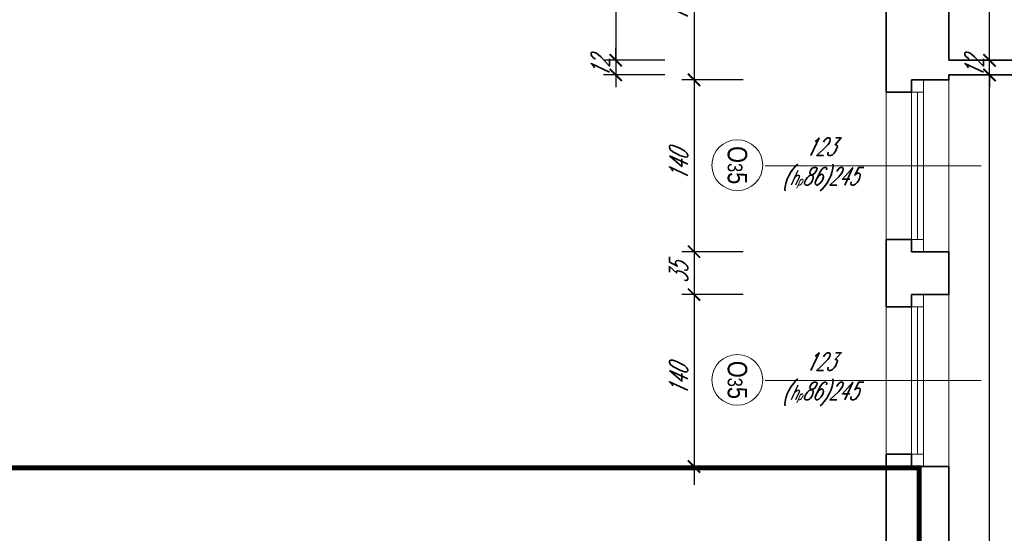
# Model space of a CAD drawing. Header units: millimetres. Extents: x 402 to 79005, y -7782 to 89952.
# Tile 130 of 256: x 26071 to 26873, y 23076 to 23495. Entities that reach past the tile are written whole.
import ezdxf

# ---------------------------------------------------------------- set-up
doc = ezdxf.new("R2010")
doc.units = ezdxf.units.MM
doc.header["$LTSCALE"] = 10
doc.linetypes.add('DASHED', pattern=[19.05, 12.7, -6.35])
doc.layers.get('0').update_dxf_attribs({"lineweight": 0})
doc.layers.get('Defpoints').update_dxf_attribs({"color": 253})
for name, color, linetype, lineweight in [('01 parter - ściany', 253, 'Continuous', 35), ('03-01_okna', 253, 'Continuous', 15), ('04-1_widok', 253, 'Continuous', 5), ('05-01_wymiary', 253, 'Continuous', 5), ('05-03_opis', 253, 'Continuous', 5), ('0_A_GRANICA OPRACOWANIA', 1, 'Continuous', 0)]:
    doc.layers.add(name, color=color, linetype=linetype, lineweight=lineweight)
doc.styles.add('ariel', font='ARIAL.TTF', dxfattribs={"width": 0.8})
doc.styles.add('ariel_wym', font='simplex.shx', dxfattribs={"width": 0.65, "oblique": 25})
doc.dimstyles.new('ariel 50', dxfattribs={"dimtxt": 15, "dimasz": 10, "dimexe": 10, "dimexo": 0, "dimgap": 5, "dimtad": 1, "dimdec": 1, "dimrnd": 0.5, "dimtxsty": 'ariel_wym', "dimblk": 'ARCHTICK', "dimcen": 2.5, "dimdle": 15, "dimazin": 0, "dimtfac": 1, "dimtdec": 1, "dimtix": 1, "dimtmove": 0, "dimatfit": 3, "dimldrblk": 'DOT', "dimfxl": 0, "dimarcsym": 0})
doc.dimstyles.new('ariel 50 wnętrze', dxfattribs={"dimtxt": 15, "dimasz": 10, "dimexe": 10, "dimexo": 0, "dimgap": 5, "dimtad": 1, "dimdec": 1, "dimrnd": 0.5, "dimtxsty": 'ariel_wym', "dimblk": 'ARCHTICK', "dimcen": 2.5, "dimdle": 15, "dimazin": 0, "dimtfac": 1, "dimtdec": 1, "dimtix": 1, "dimtmove": 0, "dimatfit": 3, "dimldrblk": 'DOT', "dimfxl": 0, "dimarcsym": 0})

# ---------------------------------------------------------------- blocks, each defined once
blk = doc.blocks.new('_ArchTick')
at = {"color": 0, "linetype": 'ByBlock', "const_width": 0.15}
blk.add_lwpolyline([(-0.5, -0.5), (0.5, 0.5)], dxfattribs=at)
blk = doc.blocks.new('*D2082')
at = {"layer": '05-01_wymiary', "color": 0, "lineweight": -2}
for p, q in [((26620.43, 23580.69), (26620.43, 23430.69)), ((26660.43, 23565.69), (26610.43, 23565.69)), ((26660.43, 23445.69), (26610.43, 23445.69))]:
    blk.add_line(p, q, dxfattribs=at)
at = {"layer": 'Defpoints', "color": 0}
for p in [(26828, 23565.69), (26620.43, 23445.69), (26828, 23445.69)]:
    blk.add_point(p, dxfattribs=at)
at = {"layer": '05-01_wymiary', "color": 0, "lineweight": -2, "xscale": 10, "yscale": 10, "zscale": 10}
for p, rotation in [((26620.43, 23565.69), 90), ((26620.43, 23445.69), 270)]:
    blk.add_blockref('_ArchTick', p, dxfattribs=dict(at, rotation=rotation))
at = {"layer": '05-01_wymiary', "color": 0, "insert": (26607.93, 23505.69), "char_height": 15, "attachment_point": 5, "rotation": 90, "style": 'ariel_wym'}
blk.add_mtext('120', dxfattribs=at)
blk = doc.blocks.new('_Dot')
at = {"color": 0, "linetype": 'ByBlock', "lineweight": -2}
blk.add_line((-0.5, 0), (-1, 0), dxfattribs=at)
at = {"color": 0, "linetype": 'ByBlock', "const_width": 0.5}
blk.add_lwpolyline([(-0.25, 0, 1), (0.25, 0, 1)], format="xyb", close=True, dxfattribs=at)
blk = doc.blocks.new('*D2083')
at = {"layer": '05-01_wymiary', "color": 0, "lineweight": -2}
for p, q in [((26620.43, 23460.69), (26620.43, 23290.69)), ((26660.43, 23445.69), (26610.43, 23445.69)), ((26660.43, 23305.69), (26610.43, 23305.69))]:
    blk.add_line(p, q, dxfattribs=at)
at = {"layer": 'Defpoints', "color": 0}
for p in [(26828, 23445.69), (26620.43, 23305.69), (26828, 23305.69)]:
    blk.add_point(p, dxfattribs=at)
at = {"layer": '05-01_wymiary', "color": 0, "lineweight": -2, "xscale": 10, "yscale": 10, "zscale": 10}
for p, rotation in [((26620.43, 23445.69), 90), ((26620.43, 23305.69), 270)]:
    blk.add_blockref('_ArchTick', p, dxfattribs=dict(at, rotation=rotation))
at = {"layer": '05-01_wymiary', "color": 0, "insert": (26607.93, 23375.69), "char_height": 15, "attachment_point": 5, "rotation": 90, "style": 'ariel_wym'}
blk.add_mtext('140', dxfattribs=at)
blk = doc.blocks.new('*D2084')
at = {"layer": '05-01_wymiary', "color": 0, "lineweight": -2}
for p, q in [((26620.43, 23320.69), (26620.43, 23255.69)), ((26660.43, 23305.69), (26610.43, 23305.69)), ((26660.43, 23270.69), (26610.43, 23270.69))]:
    blk.add_line(p, q, dxfattribs=at)
at = {"layer": 'Defpoints', "color": 0}
for p in [(26828, 23305.69), (26620.43, 23270.69), (26828, 23270.69)]:
    blk.add_point(p, dxfattribs=at)
at = {"layer": '05-01_wymiary', "color": 0, "lineweight": -2, "xscale": 10, "yscale": 10, "zscale": 10}
for p, rotation in [((26620.43, 23305.69), 90), ((26620.43, 23270.69), 270)]:
    blk.add_blockref('_ArchTick', p, dxfattribs=dict(at, rotation=rotation))
at = {"layer": '05-01_wymiary', "color": 0, "insert": (26607.93, 23288.19), "char_height": 15, "attachment_point": 5, "rotation": 90, "style": 'ariel_wym'}
blk.add_mtext('35', dxfattribs=at)
blk = doc.blocks.new('*D2085')
at = {"layer": '05-01_wymiary', "color": 0, "lineweight": -2}
for p, q in [((26620.43, 23285.69), (26620.43, 23115.69)), ((26660.43, 23270.69), (26610.43, 23270.69)), ((26660.43, 23130.69), (26610.43, 23130.69))]:
    blk.add_line(p, q, dxfattribs=at)
at = {"layer": 'Defpoints', "color": 0}
for p in [(26828, 23270.69), (26620.43, 23130.69), (26828, 23130.69)]:
    blk.add_point(p, dxfattribs=at)
at = {"layer": '05-01_wymiary', "color": 0, "lineweight": -2, "xscale": 10, "yscale": 10, "zscale": 10}
for p, rotation in [((26620.43, 23270.69), 90), ((26620.43, 23130.69), 270)]:
    blk.add_blockref('_ArchTick', p, dxfattribs=dict(at, rotation=rotation))
at = {"layer": '05-01_wymiary', "color": 0, "insert": (26607.93, 23200.69), "char_height": 15, "attachment_point": 5, "rotation": 90, "style": 'ariel_wym'}
blk.add_mtext('140', dxfattribs=at)
blk = doc.blocks.new('*D2088')
at = {"layer": '05-01_wymiary', "color": 0, "lineweight": -2}
for p, q in [((26556.63, 23736.69), (26556.63, 23446.69)), ((26596.63, 23721.69), (26546.63, 23721.69)), ((26596.63, 23461.69), (26546.63, 23461.69))]:
    blk.add_line(p, q, dxfattribs=at)
at = {"layer": 'Defpoints', "color": 0}
for p in [(26828, 23721.69), (26556.63, 23461.69), (26828, 23461.69)]:
    blk.add_point(p, dxfattribs=at)
at = {"layer": '05-01_wymiary', "color": 0, "lineweight": -2, "xscale": 10, "yscale": 10, "zscale": 10}
for p, rotation in [((26556.63, 23721.69), 90), ((26556.63, 23461.69), 270)]:
    blk.add_blockref('_ArchTick', p, dxfattribs=dict(at, rotation=rotation))
at = {"layer": '05-01_wymiary', "color": 0, "insert": (26544.13, 23591.69), "char_height": 15, "attachment_point": 5, "rotation": 90, "style": 'ariel_wym'}
blk.add_mtext('260', dxfattribs=at)
blk = doc.blocks.new('*D2089')
at = {"layer": '05-01_wymiary', "color": 0, "lineweight": -2}
for p, q in [((26556.63, 23461.69), (26556.63, 23471.69)), ((26596.63, 23461.69), (26546.63, 23461.69)), ((26556.63, 23461.69), (26556.63, 23449.69)), ((26596.63, 23449.69), (26546.63, 23449.69)), ((26556.63, 23449.69), (26556.63, 23439.69))]:
    blk.add_line(p, q, dxfattribs=at)
at = {"layer": 'Defpoints', "color": 0}
for p in [(26828, 23461.69), (26556.63, 23449.69), (26828, 23449.69)]:
    blk.add_point(p, dxfattribs=at)
at = {"layer": '05-01_wymiary', "color": 0, "lineweight": -2, "xscale": 10, "yscale": 10, "zscale": 10}
for p, rotation in [((26556.63, 23461.69), 270), ((26556.63, 23449.69), 90)]:
    blk.add_blockref('_ArchTick', p, dxfattribs=dict(at, rotation=rotation))
at = {"layer": '05-01_wymiary', "color": 0, "insert": (26544.13, 23455.69), "char_height": 15, "attachment_point": 5, "rotation": 90, "style": 'ariel_wym'}
blk.add_mtext('12', dxfattribs=at)
blk = doc.blocks.new('*D2049')
at = {"layer": '05-01_wymiary', "color": 0, "lineweight": -2}
for p, q in [((26861.15, 22510.69), (26861.15, 23464.69)), ((26861.15, 23449.69), (26851.15, 23449.69)), ((26861.15, 22525.69), (26851.15, 22525.69))]:
    blk.add_line(p, q, dxfattribs=at)
at = {"layer": 'Defpoints', "color": 0}
for p in [(26861.15, 23449.69), (26861.15, 23449.69), (26861.15, 22525.69)]:
    blk.add_point(p, dxfattribs=at)
at = {"layer": '05-01_wymiary', "color": 0, "lineweight": -2, "xscale": 10, "yscale": 10, "zscale": 10}
for p, rotation in [((26861.15, 23449.69), 90), ((26861.15, 22525.69), 270)]:
    blk.add_blockref('_ArchTick', p, dxfattribs=dict(at, rotation=rotation))
at = {"layer": '05-01_wymiary', "color": 0, "insert": (26848.65, 22987.69), "char_height": 15, "attachment_point": 5, "rotation": 90, "style": 'ariel_wym'}
blk.add_mtext('924', dxfattribs=at)
blk = doc.blocks.new('*D2050')
at = {"layer": '05-01_wymiary', "color": 0, "lineweight": -2}
for p, q in [((26861.15, 23461.69), (26861.15, 23471.69)), ((26861.15, 23461.69), (26851.15, 23461.69)), ((26861.15, 23449.69), (26861.15, 23461.69)), ((26861.15, 23449.69), (26851.15, 23449.69)), ((26861.15, 23449.69), (26861.15, 23439.69))]:
    blk.add_line(p, q, dxfattribs=at)
at = {"layer": 'Defpoints', "color": 0}
for p in [(26861.15, 23461.69), (26861.15, 23461.69), (26861.15, 23449.69)]:
    blk.add_point(p, dxfattribs=at)
at = {"layer": '05-01_wymiary', "color": 0, "lineweight": -2, "xscale": 10, "yscale": 10, "zscale": 10}
for p, rotation in [((26861.15, 23461.69), 270), ((26861.15, 23449.69), 90)]:
    blk.add_blockref('_ArchTick', p, dxfattribs=dict(at, rotation=rotation))
at = {"layer": '05-01_wymiary', "color": 0, "insert": (26848.65, 23455.69), "char_height": 15, "attachment_point": 5, "rotation": 90, "style": 'ariel_wym'}
blk.add_mtext('12', dxfattribs=at)
blk = doc.blocks.new('*D2051')
at = {"layer": '05-01_wymiary', "color": 0, "lineweight": -2}
for p, q in [((26861.15, 23446.69), (26861.15, 23736.69)), ((26861.15, 23721.69), (26851.15, 23721.69)), ((26861.15, 23461.69), (26851.15, 23461.69))]:
    blk.add_line(p, q, dxfattribs=at)
at = {"layer": 'Defpoints', "color": 0}
for p in [(26861.15, 23721.69), (26861.15, 23721.69), (26861.15, 23461.69)]:
    blk.add_point(p, dxfattribs=at)
at = {"layer": '05-01_wymiary', "color": 0, "lineweight": -2, "xscale": 10, "yscale": 10, "zscale": 10}
for p, rotation in [((26861.15, 23721.69), 90), ((26861.15, 23461.69), 270)]:
    blk.add_blockref('_ArchTick', p, dxfattribs=dict(at, rotation=rotation))
at = {"layer": '05-01_wymiary', "color": 0, "insert": (26848.65, 23591.69), "char_height": 15, "attachment_point": 5, "rotation": 90, "style": 'ariel_wym'}
blk.add_mtext('260', dxfattribs=at)

msp = doc.modelspace()

# ---------------------------------------------------------------- linework, layer by layer
at = {"layer": '01 parter - ściany'}
for p, q in [((26777, 23565.69), (26777, 23445.69)), ((26828, 23565.69), (26828, 23461.69)), ((26828, 23565.69), (26828, 23461.69)), ((27428, 23461.69), (26828, 23461.69)), ((27428, 23449.69), (26828, 23449.69)), ((26828, 23449.69), (26828, 23445.69)), ((26797.5, 23445.69), (26828, 23445.69)), ((26777, 23305.69), (26777, 23270.69)), ((26828, 23305.69), (26797.5, 23305.69)), ((26828, 23305.69), (26828, 23270.69)), ((26797.5, 23270.69), (26828, 23270.69)), ((26777, 23130.69), (26777, 23000.69)), ((26797.5, 23130.69), (26828, 23130.69)), ((26828, 23130.69), (26828, 23000.69))]:
    msp.add_line(p, q, dxfattribs=at)
for points in [[(26797.5, 23445.69), (26797.5, 23435.69), (26777, 23435.69), (26777, 23445.69)], [(26797.5, 23305.69), (26797.5, 23315.69), (26777, 23315.69), (26777, 23305.69)], [(26797.5, 23270.69), (26797.5, 23260.69), (26777, 23260.69), (26777, 23270.69)], [(26797.5, 23130.69), (26797.5, 23140.69), (26777, 23140.69), (26777, 23130.69)]]:
    msp.add_lwpolyline(points, dxfattribs=at)
at = {"layer": '03-01_okna', "linetype": 'Continuous', "lineweight": 0}
for p, q in [((26777, 23305.69), (26777, 23445.69)), ((26797.5, 23305.69), (26797.5, 23445.69)), ((26807.5, 23305.69), (26807.5, 23445.69)), ((26807.5, 23445.69), (26807.5, 23435.69)), ((26807.5, 23435.69), (26797.5, 23435.69)), ((26802.5, 23315.69), (26802.5, 23435.69)), ((26807.5, 23315.69), (26797.5, 23315.69)), ((26807.5, 23305.69), (26807.5, 23315.69)), ((26777, 23130.69), (26777, 23270.69)), ((26797.5, 23130.69), (26797.5, 23270.69)), ((26807.5, 23130.69), (26807.5, 23270.69)), ((26807.5, 23270.69), (26807.5, 23260.69)), ((26807.5, 23260.69), (26797.5, 23260.69)), ((26802.5, 23140.69), (26802.5, 23260.69)), ((26807.5, 23140.69), (26797.5, 23140.69)), ((26807.5, 23130.69), (26807.5, 23140.69))]:
    msp.add_line(p, q, dxfattribs=at)
at = {"layer": '04-1_widok'}
for p, q in [((26828, 23305.69), (26828, 23445.69)), ((26828, 23130.69), (26828, 23270.69))]:
    msp.add_line(p, q, dxfattribs=at)
at = {"layer": '05-03_opis', "lineweight": 0}
for p, q in [((26854.38, 23375.69), (26678.36, 23375.69)), ((26854.38, 23200.69), (26678.36, 23200.69))]:
    msp.add_line(p, q, dxfattribs=at)
for centre in [(26655.68, 23376.19), (26655.68, 23201.19)]:
    msp.add_circle(centre, 20.69, dxfattribs=at)
at = {"layer": '0_A_GRANICA OPRACOWANIA', "color": 1, "linetype": 'DASHED', "const_width": 4}
msp.add_lwpolyline([(25790.69, 23129.52), (26803.78, 23129.52), (26803.78, 21735.59), (25790.69, 21735.59)], close=True, dxfattribs=at)

# ---------------------------------------------------------------- texts
at = {"layer": '05-03_opis', "lineweight": 0, "char_height": 15.84, "width": 75.1935, "attachment_point": 5, "rotation": 270, "style": 'ariel'}
for insert in [(26655.68, 23376.19), (26655.68, 23201.19)]:
    msp.add_mtext('O{\\H0.7576x;3}5', dxfattribs=dict(at, insert=insert))
at = {"layer": '05-03_opis', "lineweight": 0, "char_height": 14.4, "width": 62.6613, "attachment_point": 5, "style": 'ariel_wym'}
for insert in [(26723.25, 23376.76), (26723.25, 23201.76)]:
    msp.add_mtext('123\\P({\\H0.8333x;h\\H0.6x;p}86)245', dxfattribs=dict(at, insert=insert))

# ---------------------------------------------------------------- dimensions: what is measured, and where the dimension line sits
at = {"layer": '05-01_wymiary'}
for base, p1, p2, picture, middle in [((26556.63, 23461.69), (26828, 23721.69), (26828, 23461.69), '*D2088', (26544.13, 23591.69)), ((26620.43, 23445.69), (26828, 23565.69), (26828, 23445.69), '*D2082', (26607.93, 23505.69)), ((26556.63, 23449.69), (26828, 23461.69), (26828, 23449.69), '*D2089', (26544.13, 23455.69)), ((26620.43, 23305.69), (26828, 23445.69), (26828, 23305.69), '*D2083', (26607.93, 23375.69)), ((26620.43, 23270.69), (26828, 23305.69), (26828, 23270.69), '*D2084', (26607.93, 23288.19)), ((26620.43, 23130.69), (26828, 23270.69), (26828, 23130.69), '*D2085', (26607.93, 23200.69))]:
    dim = msp.add_linear_dim(base=base, p1=p1, p2=p2, angle=90, dimstyle='ariel 50', override={"dimtmove": 1}, dxfattribs=at)
    dim.commit()
    dim.dimension.update_dxf_attribs({"geometry": picture, "text_midpoint": middle})
for base, p1, p2, picture, middle in [((26861.15, 23721.69), (26861.15, 23461.69), (26861.15, 23721.69), '*D2051', (26848.65, 23591.69)), ((26861.15, 23461.69), (26861.15, 23449.69), (26861.15, 23461.69), '*D2050', (26848.65, 23455.69)), ((26861.15, 23449.69), (26861.15, 22525.69), (26861.15, 23449.69), '*D2049', (26848.65, 22987.69))]:
    dim = msp.add_linear_dim(base=base, p1=p1, p2=p2, angle=90, dimstyle='ariel 50 wnętrze', dxfattribs=at)
    dim.commit()
    dim.dimension.update_dxf_attribs({"geometry": picture, "text_midpoint": middle})

doc.saveas('drawing.dxf')
